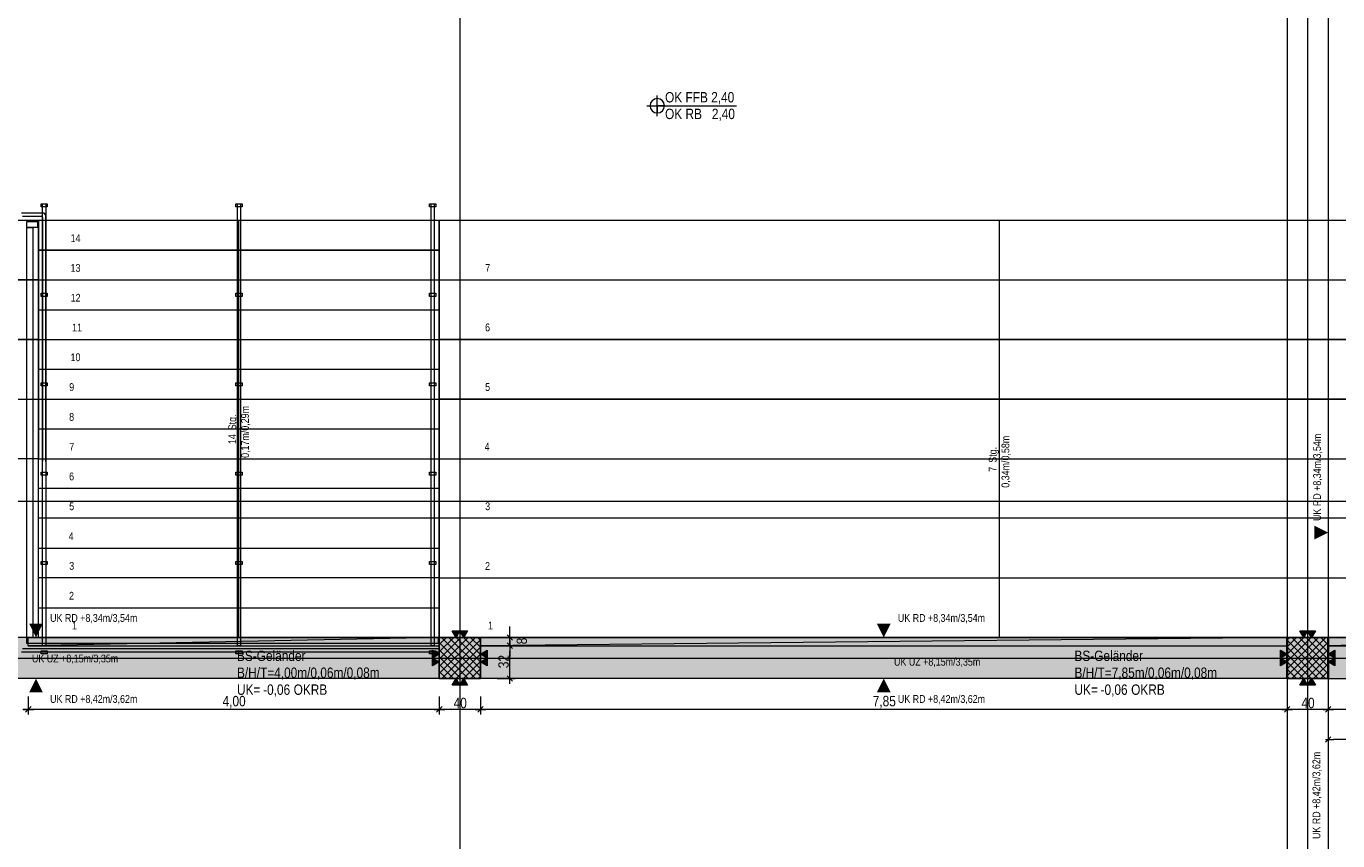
# Model space of a CAD drawing. Extents: x -620 to 300, y 62 to 1107.
# Tile 83 of 109: x -375 to -120, y 790 to 949. Entities that reach past the tile are written whole.
import ezdxf
from ezdxf.lldxf.tags import DXFTag

# ---------------------------------------------------------------- set-up
doc = ezdxf.new("R2010")
doc.units = 0
doc.layers.get('0').update_dxf_attribs({"lineweight": 35})
for name, color, linetype, lineweight, true_color in [('00_Beschriftung UZ', 3, 'Continuous', 13, 0x00ff00), ('30 -33 Aussenwände- 3 Aussenstützen', 7, 'Continuous', 50, 0x0000dd), ('30 -34 Innenwände- 12 Schlitz', 7, 'Continuous', 9, 0x0099ff), ('30 -35 Decken- 1 Konstruktion-Träger- Stahlbeton', 7, 'grob-A06G9G5Q8I', 13, 0x33aa00), ('30 -35 Decken- 2.1 Treppen Innen 2D', 7, 'Continuous', 9, 0x599559), ('70 -72 Beschriftung- 2 Beschriftung Bauteile', 7, 'Continuous', 9, 0x9999ff), ('70 -76 Bemaßung- 2 Allgemein', 9, 'Continuous', 5, 0x808080)]:
    doc.layers.add(name, color=color, linetype=linetype, lineweight=lineweight, true_color=true_color)
for name, color, linetype, lineweight in [('30 -35 Decken -1 Treppe -Schnitt', 7, 'Continuous', 50), ('70 -71 Achsen- 1 Gebäudeachsen', 7, 'STRICHPUNKT2-A06G9G5P8I', 18), ('70 -72 Beschriftung- 5 Höhenkoten', 7, 'Continuous', 15)]:
    doc.layers.add(name, color=color, linetype=linetype, lineweight=lineweight)
doc.layers.add('iwb_Schraffur_Unterzug', color=7, linetype='Continuous', lineweight=5, true_color=0xffffcc, plot=False)
doc.styles.get("Standard").update_dxf_attribs({"font": 'ARIALN.TTF'})
tags = doc.linetypes.add('grob-A06G9G5Q8I', pattern=[14, 3, -8, 3]).pattern_tags.tags
tags[8:9] = [DXFTag(74, 4), DXFTag(75, 0), DXFTag(340, '0'), DXFTag(46, 0.0), DXFTag(50, 0.0), DXFTag(44, 0.0), DXFTag(45, 0.0)]
tags[6:7] = [DXFTag(74, 4), DXFTag(75, 0), DXFTag(340, '0'), DXFTag(46, 0.0), DXFTag(50, 0.0), DXFTag(44, 0.0), DXFTag(45, 0.0)]
tags[4:5] = [DXFTag(74, 4), DXFTag(75, 0), DXFTag(340, '0'), DXFTag(46, 0.0), DXFTag(50, 0.0), DXFTag(44, 0.0), DXFTag(45, 0.0)]
tags = doc.linetypes.add('STRICHPUNKT2-A06G9G5P8I', pattern=[12.7, 6.35, -3.175, 0, -3.175]).pattern_tags.tags
tags[10:11] = [DXFTag(74, 4), DXFTag(75, 0), DXFTag(340, '0'), DXFTag(46, 0.0), DXFTag(50, 0.0), DXFTag(44, 0.0), DXFTag(45, 0.0)]
tags[8:9] = [DXFTag(74, 4), DXFTag(75, 0), DXFTag(340, '0'), DXFTag(46, 0.0), DXFTag(50, 0.0), DXFTag(44, 0.0), DXFTag(45, 0.0)]
tags[6:7] = [DXFTag(74, 4), DXFTag(75, 0), DXFTag(340, '0'), DXFTag(46, 0.0), DXFTag(50, 0.0), DXFTag(44, 0.0), DXFTag(45, 0.0)]
tags[4:5] = [DXFTag(74, 4), DXFTag(75, 0), DXFTag(340, '0'), DXFTag(46, 0.0), DXFTag(50, 0.0), DXFTag(44, 0.0), DXFTag(45, 0.0)]

# ---------------------------------------------------------------- blocks, each defined once
blk = doc.blocks.new('Referenz-A06G9G5R8I')
at = {"layer": '00_Beschriftung UZ', "color": 0, "linetype": 'Continuous', "lineweight": 0, "ltscale": 0.13}
for points in [[(-124.15, 849), (-121.48, 850.33), (-124.15, 851.67)], [(-209.31, 832.6), (-207.98, 829.93), (-206.64, 832.6)], [(-374.31, 819.26), (-372.98, 821.93), (-371.64, 819.26)], [(-209.31, 819.26), (-207.98, 821.93), (-206.64, 819.26)]]:
    blk.add_solid(points, dxfattribs=at)
at = {"layer": '00_Beschriftung UZ', "color": 0, "lineweight": 0}
blk.add_solid([(-374.31, 832.6), (-372.98, 829.93), (-371.64, 832.6)], dxfattribs=at)
at = {"layer": '30 -33 Aussenwände- 3 Aussenstützen', "color": 0, "lineweight": 9}
for p, q in [((-294.48, 828.55), (-293.09, 829.93)), ((-294.48, 827.13), (-291.68, 829.93)), ((-294.48, 825.72), (-290.27, 829.93)), ((-294.48, 824.3), (-288.85, 829.93)), ((-294.48, 822.89), (-287.44, 829.93)), ((-294.04, 829.93), (-286.48, 822.37)), ((-292.62, 829.93), (-286.48, 823.79)), ((-291.21, 829.93), (-286.48, 825.2)), ((-289.79, 829.93), (-286.48, 826.61)), ((-288.38, 829.93), (-286.48, 828.03)), ((-286.97, 829.93), (-286.48, 829.44)), ((-129.48, 829.5), (-129.04, 829.93)), ((-129.48, 828.08), (-127.63, 829.93)), ((-129.48, 826.67), (-126.22, 829.93)), ((-129.48, 825.26), (-124.8, 829.93)), ((-129.48, 823.84), (-123.39, 829.93)), ((-129.48, 822.43), (-121.97, 829.93)), ((-128.57, 829.93), (-121.48, 822.83)), ((-127.16, 829.93), (-121.48, 824.25)), ((-125.75, 829.93), (-121.48, 825.66)), ((-124.33, 829.93), (-121.48, 827.08)), ((-122.92, 829.93), (-121.48, 828.49)), ((-121.5, 829.93), (-121.48, 829.91)), ((-294.48, 828.96), (-287.45, 821.93)), ((-294.48, 827.54), (-288.87, 821.93)), ((-294.02, 821.93), (-286.48, 829.48)), ((-292.61, 821.93), (-286.48, 828.06)), ((-129.48, 829.42), (-121.99, 821.93)), ((-129.48, 828.01), (-123.4, 821.93)), ((-128.56, 821.93), (-121.48, 829.01)), ((-127.15, 821.93), (-121.48, 827.6)), ((-294.48, 826.13), (-290.28, 821.93)), ((-294.48, 824.72), (-291.69, 821.93)), ((-291.48, 825.93), (-289.48, 825.93)), ((-291.19, 821.93), (-286.48, 826.65)), ((-290.48, 826.93), (-290.48, 824.93)), ((-289.78, 821.93), (-286.48, 825.23)), ((-129.48, 826.59), (-124.82, 821.93)), ((-129.48, 825.18), (-126.23, 821.93)), ((-126.48, 825.93), (-124.48, 825.93)), ((-125.73, 821.93), (-121.48, 826.18)), ((-125.48, 826.93), (-125.48, 824.93)), ((-124.32, 821.93), (-121.48, 824.77)), ((-294.48, 823.3), (-293.11, 821.93)), ((-288.37, 821.93), (-286.48, 823.82)), ((-286.95, 821.93), (-286.48, 822.4)), ((-129.48, 823.76), (-127.65, 821.93)), ((-129.48, 822.35), (-129.06, 821.93)), ((-122.9, 821.93), (-121.48, 823.36)), ((-121.49, 821.93), (-121.48, 821.94))]:
    blk.add_line(p, q, dxfattribs=at)
at = {"layer": '30 -33 Aussenwände- 3 Aussenstützen', "color": 0, "linetype": 'Continuous', "lineweight": -2, "ltscale": 0.25}
for p, q in [((-286.48, 829.93), (-294.48, 829.93)), ((-294.48, 829.93), (-294.48, 821.93)), ((-286.48, 821.93), (-286.48, 829.93)), ((-121.48, 829.93), (-129.48, 829.93)), ((-129.48, 829.93), (-129.48, 821.93)), ((-121.48, 821.93), (-121.48, 829.93)), ((-294.48, 821.93), (-286.48, 821.93)), ((-129.48, 821.93), (-121.48, 821.93))]:
    blk.add_line(p, q, dxfattribs=at)
at = {"layer": '30 -34 Innenwände- 12 Schlitz', "color": 0, "linetype": 'Continuous', "ltscale": 0.13}
for p, q in [((-294.48, 829.93), (-374.48, 828.33)), ((-374.48, 828.33), (-374.48, 829.93)), ((-374.48, 829.93), (-294.48, 829.93)), ((-294.48, 828.33), (-294.48, 829.93)), ((-129.48, 829.93), (-286.48, 828.33)), ((-286.48, 828.33), (-286.48, 829.93)), ((-286.48, 829.93), (-129.48, 829.93)), ((-129.48, 828.33), (-129.48, 829.93)), ((-45.48, 829.93), (-121.48, 828.33)), ((-121.48, 828.33), (-121.48, 829.93)), ((-121.48, 829.93), (-45.48, 829.93)), ((-374.48, 828.33), (-294.48, 828.33)), ((-286.48, 828.33), (-129.48, 828.33)), ((-121.48, 828.33), (-45.48, 828.33))]:
    blk.add_line(p, q, dxfattribs=at)
at = {"layer": '30 -34 Innenwände- 12 Schlitz', "color": 0, "lineweight": 0}
for points in [[(-294.48, 828.33), (-374.48, 828.33), (-294.48, 829.93)], [(-129.48, 828.33), (-286.48, 828.33), (-129.48, 829.93)], [(-45.48, 828.33), (-121.48, 828.33), (-45.48, 829.93)]]:
    blk.add_solid(points, dxfattribs=at)
at = {"layer": '30 -35 Decken -1 Treppe -Schnitt', "color": 0, "linetype": 'grob-A06G9G5Q8I', "lineweight": 9, "ltscale": 0.13}
for p, q in [((-372.48, 905.32), (-372.48, 911.12)), ((-372.48, 911.12), (-294.48, 911.12)), ((-294.48, 911.12), (-294.48, 905.32)), ((-294.48, 905.32), (-372.48, 905.32)), ((-452.98, 899.52), (-372.48, 899.52)), ((-372.48, 899.52), (-372.48, 887.92)), ((-372.48, 887.92), (-452.98, 887.92))]:
    blk.add_line(p, q, dxfattribs=at)
at = {"layer": '30 -35 Decken- 1 Konstruktion-Träger- Stahlbeton', "color": 0}
for p, q in [((-129.48, 986.93), (-129.48, 769.93)), ((-121.48, 986.93), (-121.48, 769.93)), ((-129.48, 829.93), (-451.48, 829.93)), ((-121.48, 829.93), (76.47, 829.93)), ((-129.48, 821.93), (-451.48, 821.93)), ((-121.48, 821.93), (76.47, 821.93))]:
    blk.add_line(p, q, dxfattribs=at)
at = {"layer": '30 -35 Decken- 1 Konstruktion-Träger- Stahlbeton', "color": 0, "linetype": 'Continuous', "lineweight": 35, "ltscale": 0.35}
for p, q in [((-129.48, 821.93), (-129.48, 829.93)), ((-121.48, 829.93), (-121.48, 821.93))]:
    blk.add_line(p, q, dxfattribs=at)
at = {"layer": '30 -35 Decken- 2.1 Treppen Innen 2D', "color": 0, "linetype": 'Continuous', "ltscale": 0.13}
for p, q in [((-371.98, 914.32), (-370.78, 914.32)), ((-371.98, 913.72), (-371.98, 914.32)), ((-371.68, 828.32), (-371.68, 914.32)), ((-371.68, 914.32), (-371.08, 914.32)), ((-371.08, 914.32), (-371.08, 828.32)), ((-370.78, 914.32), (-370.78, 913.72)), ((-334.08, 914.32), (-332.88, 914.32)), ((-334.08, 913.72), (-334.08, 914.32)), ((-333.78, 914.32), (-333.18, 914.32)), ((-333.78, 828.32), (-333.78, 914.32)), ((-333.18, 914.32), (-333.18, 828.32)), ((-332.88, 914.32), (-332.88, 913.72)), ((-296.38, 914.32), (-295.18, 914.32)), ((-296.38, 913.72), (-296.38, 914.32)), ((-296.08, 914.32), (-295.48, 914.32)), ((-296.08, 828.32), (-296.08, 914.32)), ((-295.48, 914.32), (-295.48, 828.32)), ((-295.18, 914.32), (-295.18, 913.72)), ((-370.78, 913.72), (-371.98, 913.72)), ((-332.88, 913.72), (-334.08, 913.72)), ((-295.18, 913.72), (-296.38, 913.72)), ((-333.48, 829.92), (-333.48, 911.12)), ((-294.48, 899.52), (-294.48, 911.12)), ((-294.48, 911.12), (-76.48, 911.12)), ((-185.48, 829.93), (-185.48, 911.12)), ((-372.48, 905.32), (-294.48, 905.32)), ((-372.48, 899.52), (-372.48, 905.32)), ((-294.48, 905.32), (-294.48, 899.52)), ((-372.48, 893.72), (-372.48, 899.52)), ((-372.48, 899.52), (-294.48, 899.52)), ((-294.48, 899.52), (-294.48, 893.72)), ((-294.48, 899.52), (-76.48, 899.52)), ((-294.48, 887.92), (-294.48, 899.52)), ((-371.98, 896.32), (-371.98, 896.92)), ((-371.98, 896.92), (-370.78, 896.92)), ((-370.78, 896.32), (-371.98, 896.32)), ((-370.78, 896.92), (-370.78, 896.32)), ((-334.08, 896.32), (-334.08, 896.92)), ((-334.08, 896.92), (-332.88, 896.92)), ((-332.88, 896.32), (-334.08, 896.32)), ((-332.88, 896.92), (-332.88, 896.32)), ((-296.38, 896.32), (-296.38, 896.92)), ((-296.38, 896.92), (-295.18, 896.92)), ((-295.18, 896.32), (-296.38, 896.32)), ((-295.18, 896.92), (-295.18, 896.32)), ((-372.48, 893.72), (-294.48, 893.72)), ((-372.48, 887.92), (-372.48, 893.72)), ((-294.48, 893.72), (-294.48, 887.92)), ((-372.48, 887.92), (-294.48, 887.92)), ((-372.48, 882.12), (-372.48, 887.92)), ((-76.48, 887.92), (-294.48, 887.92)), ((-294.48, 887.92), (-294.48, 882.12)), ((-372.48, 876.32), (-372.48, 882.12)), ((-372.48, 882.12), (-294.48, 882.12)), ((-294.48, 882.12), (-294.48, 876.32)), ((-371.98, 879.52), (-370.78, 879.52)), ((-371.98, 878.92), (-371.98, 879.52)), ((-370.78, 878.92), (-371.98, 878.92)), ((-370.78, 879.52), (-370.78, 878.92)), ((-334.08, 879.52), (-332.88, 879.52)), ((-334.08, 878.92), (-334.08, 879.52)), ((-332.88, 878.92), (-334.08, 878.92)), ((-332.88, 879.52), (-332.88, 878.92)), ((-296.38, 879.52), (-295.18, 879.52)), ((-296.38, 878.92), (-296.38, 879.52)), ((-295.18, 878.92), (-296.38, 878.92)), ((-295.18, 879.52), (-295.18, 878.92)), ((-372.48, 876.32), (-294.48, 876.32)), ((-372.48, 870.52), (-372.48, 876.32)), ((-294.48, 876.32), (-294.48, 870.52)), ((-294.48, 876.32), (-76.48, 876.32)), ((-294.48, 864.72), (-294.48, 876.32)), ((-372.48, 870.52), (-294.48, 870.52)), ((-372.48, 864.72), (-372.48, 870.52)), ((-294.48, 870.52), (-294.48, 864.72)), ((-372.48, 858.92), (-372.48, 864.72)), ((-372.48, 864.72), (-294.48, 864.72)), ((-294.48, 864.72), (-294.48, 858.92)), ((-294.48, 864.72), (-76.48, 864.72)), ((-294.48, 853.12), (-294.48, 864.72)), ((-371.98, 861.52), (-371.98, 862.12)), ((-371.98, 862.12), (-370.78, 862.12)), ((-370.78, 861.52), (-371.98, 861.52)), ((-370.78, 862.12), (-370.78, 861.52)), ((-334.08, 861.52), (-334.08, 862.12)), ((-334.08, 862.12), (-332.88, 862.12)), ((-332.88, 861.52), (-334.08, 861.52)), ((-332.88, 862.12), (-332.88, 861.52)), ((-296.38, 862.12), (-295.18, 862.12)), ((-296.38, 861.52), (-296.38, 862.12)), ((-295.18, 861.52), (-296.38, 861.52)), ((-295.18, 862.12), (-295.18, 861.52)), ((-294.48, 858.92), (-372.48, 858.92)), ((-372.48, 853.12), (-372.48, 858.92)), ((-294.48, 858.92), (-294.48, 853.12)), ((-294.48, 853.12), (-372.48, 853.12)), ((-372.48, 847.32), (-372.48, 853.12)), ((-76.48, 853.12), (-294.48, 853.12)), ((-294.48, 853.12), (-294.48, 847.32)), ((-294.48, 841.52), (-294.48, 853.12)), ((-372.48, 847.32), (-294.48, 847.32)), ((-372.48, 841.52), (-372.48, 847.32)), ((-294.48, 847.32), (-294.48, 841.52)), ((-371.98, 844.72), (-370.78, 844.72)), ((-371.98, 844.12), (-371.98, 844.72)), ((-370.78, 844.12), (-371.98, 844.12)), ((-370.78, 844.72), (-370.78, 844.12)), ((-334.08, 844.72), (-332.88, 844.72)), ((-334.08, 844.12), (-334.08, 844.72)), ((-332.88, 844.12), (-334.08, 844.12)), ((-332.88, 844.72), (-332.88, 844.12)), ((-296.38, 844.72), (-295.18, 844.72)), ((-296.38, 844.12), (-296.38, 844.72)), ((-295.18, 844.12), (-296.38, 844.12)), ((-295.18, 844.72), (-295.18, 844.12)), ((-294.48, 841.52), (-372.48, 841.52)), ((-372.48, 835.72), (-372.48, 841.52)), ((-294.48, 841.52), (-76.48, 841.52)), ((-294.48, 829.92), (-294.48, 841.52)), ((-294.48, 841.52), (-294.48, 835.72)), ((-372.48, 829.92), (-372.48, 835.72)), ((-372.48, 835.72), (-294.48, 835.72)), ((-294.48, 835.72), (-294.48, 829.92)), ((-374.78, 829.93), (-294.68, 829.93)), ((-374.78, 828.73), (-374.78, 829.93)), ((-294.48, 829.92), (-372.48, 829.92)), ((-294.68, 829.93), (-294.68, 828.73)), ((-76.48, 829.92), (-294.48, 829.92)), ((-294.68, 828.73), (-374.78, 828.73)), ((-371.98, 826.72), (-371.98, 827.32)), ((-371.98, 827.32), (-370.78, 827.32)), ((-371.08, 828.32), (-371.68, 828.32)), ((-370.78, 827.32), (-370.78, 826.72)), ((-334.08, 827.32), (-332.88, 827.32)), ((-334.08, 826.72), (-334.08, 827.32)), ((-333.18, 828.32), (-333.78, 828.32)), ((-332.88, 827.32), (-332.88, 826.72)), ((-296.38, 827.32), (-295.18, 827.32)), ((-296.38, 826.72), (-296.38, 827.32)), ((-295.48, 828.32), (-296.08, 828.32)), ((-295.18, 827.32), (-295.18, 826.72)), ((-370.78, 826.72), (-371.98, 826.72)), ((-332.88, 826.72), (-334.08, 826.72)), ((-295.18, 826.72), (-296.38, 826.72))]:
    blk.add_line(p, q, dxfattribs=at)
at = {"layer": '30 -35 Decken- 2.1 Treppen Innen 2D', "color": 0, "linetype": 'grob-A06G9G5Q8I', "ltscale": 0.13}
for p, q in [((-371.68, 912.53), (-375.78, 912.53)), ((-375.58, 911.93), (-371.88, 911.93)), ((-371.68, 911.73), (-371.68, 864.25)), ((-371.08, 864.2), (-371.08, 911.93)), ((-452.98, 911.12), (-372.48, 911.12)), ((-374.78, 909.72), (-374.78, 910.92)), ((-374.78, 910.92), (-372.68, 910.92)), ((-374.78, 829.93), (-374.78, 909.72)), ((-374.78, 909.72), (-373.58, 909.72)), ((-372.68, 909.72), (-374.78, 909.72)), ((-373.58, 909.72), (-373.58, 829.93)), ((-372.68, 910.92), (-372.68, 909.72)), ((-372.48, 911.12), (-372.48, 899.52)), ((-372.48, 899.52), (-452.98, 899.52)), ((-452.98, 887.92), (-372.48, 887.92)), ((-372.48, 887.92), (-372.48, 876.32)), ((-294.48, 876.32), (-294.48, 887.92)), ((-294.48, 887.92), (-76.48, 887.92)), ((-452.98, 876.32), (-372.48, 876.32)), ((-372.48, 876.32), (-372.48, 864.72)), ((-76.48, 876.32), (-294.48, 876.32)), ((-372.48, 864.72), (-452.98, 864.72)), ((-373.58, 829.93), (-374.78, 829.93)), ((-375.78, 827.13), (-294.48, 827.13)), ((-294.48, 827.73), (-375.58, 827.73)), ((-294.48, 827.13), (-294.48, 827.73))]:
    blk.add_line(p, q, dxfattribs=at)
at = {"layer": '30 -35 Decken- 2.1 Treppen Innen 2D', "color": 0, "linetype": 'Continuous', "lineweight": 5, "ltscale": 0.13}
for p, q in [((-333.5, 911.06), (-333.48, 911.12)), ((-333.46, 911.06), (-333.5, 911.06)), ((-333.48, 911.12), (-333.46, 911.06)), ((-185.5, 911.06), (-185.48, 911.12)), ((-185.46, 911.06), (-185.5, 911.06)), ((-185.48, 911.12), (-185.46, 911.06))]:
    blk.add_line(p, q, dxfattribs=at)
at = {"layer": '30 -35 Decken- 2.1 Treppen Innen 2D', "color": 0, "linetype": 'grob-A06G9G5Q8I', "ltscale": 0.13}
for centre, major_axis in [((-371.88, 911.73), (0.2, 0)), ((-371.68, 911.93), (0.6, 0))]:
    blk.add_ellipse(centre, major_axis=major_axis, ratio=1, start_param=0, end_param=1.570796, dxfattribs=at)
at = {"layer": '70 -71 Achsen- 1 Gebäudeachsen', "color": 0, "linetype": 'STRICHPUNKT2-A06G9G5P8I', "ltscale": 0.18}
for p, q in [((-290.48, 1075.87), (-290.48, 76.43)), ((-125.48, 1075.87), (-125.48, 76.43)), ((-538.53, 856.43), (76.47, 856.43)), ((-538.53, 825.93), (76.47, 825.93))]:
    blk.add_line(p, q, dxfattribs=at)
at = {"layer": '70 -72 Beschriftung- 2 Beschriftung Bauteile', "color": 0}
for p, q in [((-291.23, 829.93), (-291.98, 831.23)), ((-291.98, 831.23), (-290.48, 831.23)), ((-290.48, 831.23), (-291.23, 829.93)), ((-289.73, 829.93), (-290.48, 831.23)), ((-290.48, 831.23), (-288.98, 831.23)), ((-288.98, 831.23), (-289.73, 829.93)), ((-126.23, 829.93), (-126.98, 831.23)), ((-126.98, 831.23), (-125.48, 831.23)), ((-125.48, 831.23), (-126.23, 829.93)), ((-124.73, 829.93), (-125.48, 831.23)), ((-125.48, 831.23), (-123.98, 831.23)), ((-123.98, 831.23), (-124.73, 829.93)), ((-295.78, 827.43), (-294.48, 826.68)), ((-295.78, 825.93), (-295.78, 827.43)), ((-286.48, 826.68), (-285.18, 827.43)), ((-285.18, 827.43), (-285.18, 825.93)), ((-130.78, 827.43), (-129.48, 826.68)), ((-130.78, 825.93), (-130.78, 827.43)), ((-121.48, 826.68), (-120.18, 827.43)), ((-120.18, 827.43), (-120.18, 825.93)), ((-294.48, 826.68), (-295.78, 825.93)), ((-295.78, 825.93), (-294.48, 825.18)), ((-295.78, 824.43), (-295.78, 825.93)), ((-294.48, 825.18), (-295.78, 824.43)), ((-285.18, 825.93), (-286.48, 826.68)), ((-286.48, 825.18), (-285.18, 825.93)), ((-285.18, 824.43), (-286.48, 825.18)), ((-285.18, 825.93), (-285.18, 824.43)), ((-129.48, 826.68), (-130.78, 825.93)), ((-130.78, 825.93), (-129.48, 825.18)), ((-130.78, 824.43), (-130.78, 825.93)), ((-129.48, 825.18), (-130.78, 824.43)), ((-120.18, 825.93), (-121.48, 826.68)), ((-121.48, 825.18), (-120.18, 825.93)), ((-120.18, 824.43), (-121.48, 825.18)), ((-120.18, 825.93), (-120.18, 824.43)), ((-291.98, 820.63), (-291.23, 821.93)), ((-290.48, 820.63), (-291.98, 820.63)), ((-291.23, 821.93), (-290.48, 820.63)), ((-290.48, 820.63), (-289.73, 821.93)), ((-288.98, 820.63), (-290.48, 820.63)), ((-289.73, 821.93), (-288.98, 820.63)), ((-126.98, 820.63), (-126.23, 821.93)), ((-125.48, 820.63), (-126.98, 820.63)), ((-126.23, 821.93), (-125.48, 820.63)), ((-125.48, 820.63), (-124.73, 821.93)), ((-123.98, 820.63), (-125.48, 820.63)), ((-124.73, 821.93), (-123.98, 820.63))]:
    blk.add_line(p, q, dxfattribs=at)
at = {"layer": '70 -72 Beschriftung- 2 Beschriftung Bauteile', "color": 0, "lineweight": 0}
for points in [[(-291.23, 829.93), (-291.98, 831.23), (-291.23, 831.23)], [(-291.23, 829.93), (-291.23, 831.23), (-290.48, 831.23)], [(-289.73, 829.93), (-290.48, 831.23), (-289.73, 831.23)], [(-289.73, 829.93), (-289.73, 831.23), (-288.98, 831.23)], [(-126.23, 829.93), (-126.98, 831.23), (-126.23, 831.23)], [(-126.23, 829.93), (-126.23, 831.23), (-125.48, 831.23)], [(-124.73, 829.93), (-125.48, 831.23), (-124.73, 831.23)], [(-124.73, 829.93), (-124.73, 831.23), (-123.98, 831.23)], [(-295.78, 825.93), (-295.78, 827.43), (-294.48, 826.68)], [(-285.18, 825.93), (-286.48, 826.68), (-285.18, 827.43)], [(-130.78, 825.93), (-130.78, 827.43), (-129.48, 826.68)], [(-120.18, 825.93), (-121.48, 826.68), (-120.18, 827.43)], [(-295.78, 824.43), (-295.78, 825.93), (-294.48, 825.18)], [(-285.18, 824.43), (-286.48, 825.18), (-285.18, 825.93)], [(-130.78, 824.43), (-130.78, 825.93), (-129.48, 825.18)], [(-120.18, 824.43), (-121.48, 825.18), (-120.18, 825.93)], [(-291.23, 820.63), (-291.98, 820.63), (-291.23, 821.93)], [(-291.23, 820.63), (-291.23, 821.93), (-290.48, 820.63)], [(-289.73, 820.63), (-290.48, 820.63), (-289.73, 821.93)], [(-289.73, 820.63), (-289.73, 821.93), (-288.98, 820.63)], [(-126.23, 820.63), (-126.98, 820.63), (-126.23, 821.93)], [(-126.23, 820.63), (-126.23, 821.93), (-125.48, 820.63)], [(-124.73, 820.63), (-125.48, 820.63), (-124.73, 821.93)], [(-124.73, 820.63), (-124.73, 821.93), (-123.98, 820.63)]]:
    blk.add_solid(points, dxfattribs=at)
at = {"layer": '70 -72 Beschriftung- 5 Höhenkoten', "color": 0, "linetype": 'Continuous', "ltscale": 0.15}
for p, q in [((-252.06, 931.41), (-252.06, 935.41)), ((-252.06, 933.41), (-252.06, 934.81)), ((-254.06, 933.41), (-236.64, 933.41)), ((-253.46, 933.41), (-252.06, 933.41)), ((-252.06, 933.41), (-252.06, 932.01)), ((-250.66, 933.41), (-252.06, 933.41))]:
    blk.add_line(p, q, dxfattribs=at)
for major_axis in [(0, 1.4), (1.4, 0), (-1.4, 0), (0, -1.4)]:
    blk.add_ellipse((-252.06, 933.41), major_axis=major_axis, ratio=1, start_param=0, end_param=1.570796, dxfattribs=at)
at = {"layer": '70 -76 Bemaßung- 2 Allgemein', "color": 0, "linetype": 'Continuous', "ltscale": 0.13}
for p, q in [((-283.24, 829.93), (-279.74, 829.93)), ((-280.74, 830.99), (-280.74, 832.05)), ((-280.74, 828.93), (-280.74, 830.99)), ((-280.74, 828.33), (-280.74, 829.93)), ((-283.24, 828.33), (-279.74, 828.33)), ((-283.24, 828.33), (-279.74, 828.33)), ((-280.74, 829.33), (-280.74, 827.27)), ((-280.74, 829.33), (-280.74, 827.27)), ((-280.74, 827.27), (-280.74, 826.21)), ((-280.74, 822.99), (-280.74, 827.27)), ((-280.74, 820.93), (-280.74, 822.99)), ((-283.24, 821.93), (-279.74, 821.93)), ((-374.48, 818.43), (-374.48, 814.93)), ((-374.48, 818.43), (-374.48, 814.93)), ((-294.48, 818.43), (-294.48, 814.93)), ((-294.48, 818.43), (-294.48, 814.93)), ((-286.48, 818.43), (-286.48, 814.93)), ((-286.48, 818.43), (-286.48, 814.93)), ((-129.48, 818.43), (-129.48, 814.93)), ((-129.48, 818.43), (-129.48, 814.93)), ((-121.48, 818.43), (-121.48, 814.93)), ((-121.48, 818.43), (-121.48, 814.93)), ((-373.48, 815.93), (-375.54, 815.93)), ((-375.48, 815.93), (-373.42, 815.93)), ((-295.54, 815.93), (-373.42, 815.93)), ((-293.48, 815.93), (-295.54, 815.93)), ((-295.48, 815.93), (-293.42, 815.93)), ((-287.54, 815.93), (-293.42, 815.93)), ((-285.48, 815.93), (-287.54, 815.93)), ((-287.48, 815.93), (-285.42, 815.93)), ((-130.54, 815.93), (-285.42, 815.93)), ((-128.48, 815.93), (-130.54, 815.93)), ((-130.48, 815.93), (-128.42, 815.93)), ((-122.54, 815.93), (-128.42, 815.93)), ((-120.48, 815.93), (-122.54, 815.93)), ((-122.48, 815.93), (-120.42, 815.93)), ((-46.54, 815.93), (-120.42, 815.93)), ((-121.48, 812.05), (-121.48, 809.05)), ((-122.01, 809.52), (-120.95, 810.58)), ((-121.98, 810.05), (-120.42, 810.05)), ((-82.14, 810.05), (-120.42, 810.05))]:
    blk.add_line(p, q, dxfattribs=at)
at = {"layer": '70 -76 Bemaßung- 2 Allgemein', "color": 0, "linetype": 'Continuous', "lineweight": 20, "ltscale": 0.2}
for p, q in [((-280.21, 829.4), (-281.27, 830.46)), ((-281.27, 828.86), (-280.21, 827.8)), ((-281.27, 828.86), (-280.21, 827.8)), ((-280.21, 821.4), (-281.27, 822.46)), ((-373.95, 816.46), (-375.01, 815.4)), ((-375.01, 815.4), (-373.95, 816.46)), ((-293.95, 816.46), (-295.01, 815.4)), ((-295.01, 815.4), (-293.95, 816.46)), ((-285.95, 816.46), (-287.01, 815.4)), ((-287.01, 815.4), (-285.95, 816.46)), ((-128.95, 816.46), (-130.01, 815.4)), ((-130.01, 815.4), (-128.95, 816.46)), ((-120.95, 816.46), (-122.01, 815.4)), ((-122.01, 815.4), (-120.95, 816.46))]:
    blk.add_line(p, q, dxfattribs=at)
at = {"layer": '00_Beschriftung UZ', "color": 0, "linetype": 'Continuous', "lineweight": 5, "ltscale": 0.13, "char_height": 1.5103, "attachment_point": 1, "rotation": 90}
for s, insert in [('{\\fArial Narrow;UK RD +8,34m/3,54m}', (-124.4, 852.6)), ('{\\fArial Narrow;UK RD +8,42m/3,62m}', (-124.53, 790.7))]:
    blk.add_mtext(s, dxfattribs=dict(at, insert=insert))
at = {"layer": '00_Beschriftung UZ', "color": 0, "lineweight": 0, "insert": (-370.23, 834.48), "char_height": 1.5103, "attachment_point": 1}
blk.add_mtext('{\\fArial Narrow;UK RD +8,34m/3,54m}', dxfattribs=at)
at = {"layer": '00_Beschriftung UZ', "color": 0, "linetype": 'Continuous', "lineweight": 5, "ltscale": 0.13, "char_height": 1.5103, "attachment_point": 1}
for s, insert in [('{\\fArial Narrow;UK RD +8,34m/3,54m}', (-205.23, 834.48)), ('{\\fArial Narrow;UK RD +8,42m/3,62m}', (-370.23, 818.71)), ('{\\fArial Narrow;UK RD +8,42m/3,62m}', (-205.23, 818.71))]:
    blk.add_mtext(s, dxfattribs=dict(at, insert=insert))
at = {"layer": '00_Beschriftung UZ', "color": 0, "linetype": 'ByBlock', "lineweight": 5, "ltscale": 0.13, "char_height": 1.5103, "attachment_point": 1}
for insert in [(-373.76, 826.59), (-205.98, 825.95)]:
    blk.add_mtext('{\\fArial Narrow;UK UZ +8,15m/3,35m}', dxfattribs=dict(at, insert=insert))
at = {"layer": '30 -34 Innenwände- 12 Schlitz', "color": 0, "linetype": 'Continuous', "ltscale": 0.13, "char_height": 2.0138, "attachment_point": 1}
for s, insert in [('{\\fArial Narrow;BS-Geländer}', (-333.86, 827.36)), ('{\\fArial Narrow;BS-Geländer}', (-170.86, 827.36)), ('{\\fArial Narrow;B/H/T=4,00m/0,06m/0,08m}', (-333.86, 824.07)), ('{\\fArial Narrow;B/H/T=7,85m/0,06m/0,08m}', (-170.86, 824.07)), ('{\\fArial Narrow;UK=}', (-333.86, 820.78)), ('{\\fArial Narrow;-0,06}', (-328.77, 820.78)), ('{\\fArial Narrow;OKRB}', (-322.83, 820.78)), ('{\\fArial Narrow;UK=}', (-170.86, 820.78)), ('{\\fArial Narrow;-0,06}', (-165.78, 820.78)), ('{\\fArial Narrow;OKRB}', (-159.83, 820.78))]:
    blk.add_mtext(s, dxfattribs=dict(at, insert=insert))
at = {"layer": '30 -35 Decken- 2.1 Treppen Innen 2D', "color": 0, "linetype": 'ByBlock', "ltscale": 0.13, "char_height": 1.5103, "attachment_point": 1}
for s, insert, rotation in [('{\\fArial Narrow;14}', (-366.24, 908.4), 0.001), ('{\\fArial Narrow;13}', (-366.25, 902.62), 0.001), ('{\\fArial Narrow;7}', (-285.53, 902.61), 0.001), ('{\\fArial Narrow;12}', (-366.23, 896.8), 0.001), ('{\\fArial Narrow;11}', (-365.96, 891), 0.001), ('{\\fArial Narrow;6}', (-285.57, 891.03), 0.001), ('{\\fArial Narrow;10}', (-366.25, 885.22), 0.001), ('{\\fArial Narrow;9}', (-366.51, 879.42), 0.001), ('{\\fArial Narrow;5}', (-285.56, 879.43), 0.001), ('{\\fArial Narrow;0,17m/0,29m}', (-333.05, 864.88), 90.001), ('{\\fArial Narrow;8}', (-366.52, 873.62), 0.001), ('{\\fArial Narrow;Stg.}', (-335.53, 870.26), 90.001), ('{\\fArial Narrow;0,34m/0,58m}', (-185.05, 859.08), 90.001), ('{\\fArial Narrow;14}', (-335.53, 867.57), 90.001), ('{\\fArial Narrow;7}', (-366.49, 867.8), 0.001), ('{\\fArial Narrow;4}', (-285.66, 867.81), 0.001), ('{\\fArial Narrow;Stg.}', (-187.53, 863.94), 90.001), ('{\\fArial Narrow;7}', (-187.53, 862.19), 90.001), ('{\\fArial Narrow;6}', (-366.53, 862.02), 0.001), ('{\\fArial Narrow;5}', (-366.52, 856.22), 0.001), ('{\\fArial Narrow;3}', (-285.55, 856.22), 0.001), ('{\\fArial Narrow;4}', (-366.62, 850.4), 0.001), ('{\\fArial Narrow;3}', (-366.51, 844.62), 0.001), ('{\\fArial Narrow;2}', (-285.58, 844.6), 0.001), ('{\\fArial Narrow;2}', (-366.55, 838.8), 0.001), ('{\\fArial Narrow;1}', (-365.96, 833), 0.001), ('{\\fArial Narrow;1}', (-285, 833), 0.001)]:
    blk.add_mtext(s, dxfattribs=dict(at, insert=insert, rotation=rotation))
at = {"layer": '70 -72 Beschriftung- 5 Höhenkoten', "color": 0, "linetype": 'ByBlock', "ltscale": 0.15, "char_height": 2.0138, "attachment_point": 1}
for s, insert in [('{\\fArial Narrow;OK FFB 2,40}', (-250.54, 936.08)), ('{\\fArial Narrow;OK RB   2,40}', (-250.54, 932.84))]:
    blk.add_mtext(s, dxfattribs=dict(at, insert=insert))
at = {"layer": '70 -76 Bemaßung- 2 Allgemein', "color": 0, "linetype": 'Continuous', "ltscale": 0.13, "char_height": 2.0138, "attachment_point": 1, "rotation": 90}
for s, insert in [('{\\fArial Narrow;8}', (-279.43, 828.59)), ('{\\fArial Narrow;32}', (-282.99, 823.95))]:
    blk.add_mtext(s, dxfattribs=dict(at, insert=insert))
at = {"layer": '70 -76 Bemaßung- 2 Allgemein', "color": 0, "linetype": 'Continuous', "ltscale": 0.13, "char_height": 2.0138, "attachment_point": 1}
for s, insert in [('{\\fArial Narrow;4,00}', (-336.66, 818.55)), ('{\\fArial Narrow;40}', (-291.69, 818.18)), ('{\\fArial Narrow;7,85}', (-210.12, 818.55)), ('{\\fArial Narrow;40}', (-126.69, 818.18))]:
    blk.add_mtext(s, dxfattribs=dict(at, insert=insert))
blk = doc.blocks.new('Referenz-A06G9G5T8I')
at = {"layer": 'iwb_Schraffur_Unterzug', "linetype": 'Continuous', "ltscale": 0.13}
for points in [[(-538.53, 829.93), (76.47, 829.93), (76.47, 829.01)], [(-538.53, 829.93), (76.47, 829.01), (-538.53, 827.76)], [(-538.53, 827.76), (76.47, 829.01), (76.47, 822.85)], [(-538.53, 827.76), (76.47, 822.85), (-538.53, 824.1)], [(-538.53, 824.1), (76.47, 822.85), (76.47, 821.93)], [(-538.53, 824.1), (76.47, 821.93), (-538.53, 821.93)]]:
    blk.add_solid(points, dxfattribs=at)

msp = doc.modelspace()

# ---------------------------------------------------------------- block references
at = {"color": 8, "lineweight": 25, "ltscale": 0.25, "true_color": 0x808080}
for name in ['Referenz-A06G9G5R8I', 'Referenz-A06G9G5T8I']:
    msp.add_blockref(name, (0, 0), dxfattribs=at)

doc.saveas('drawing.dxf')
